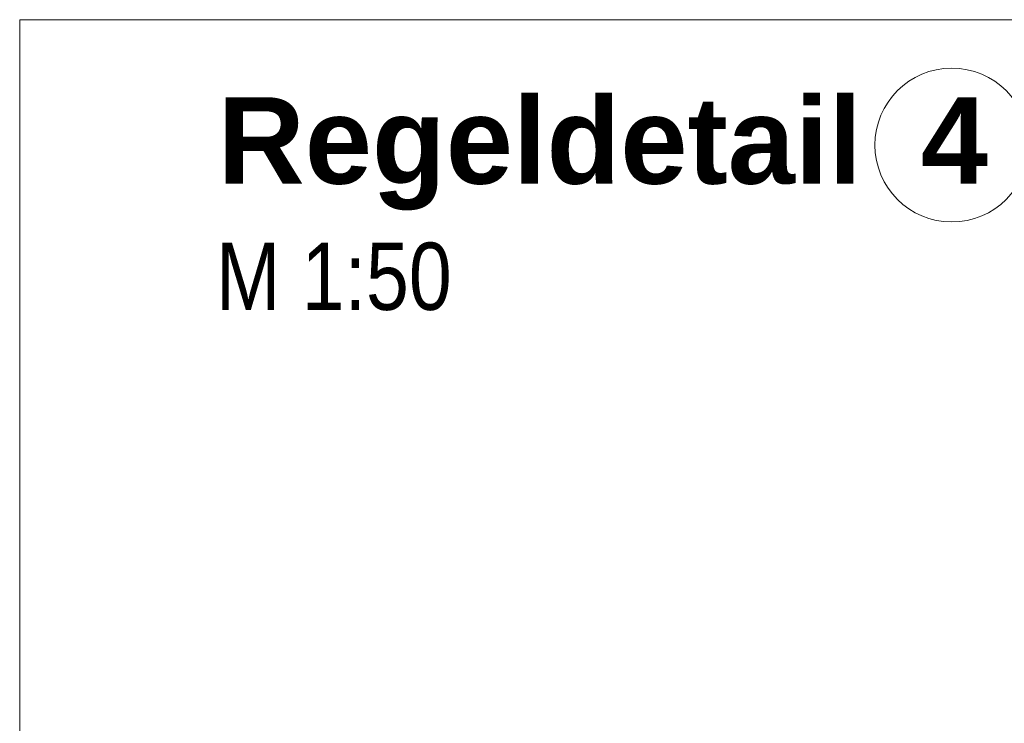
# Model space of a CAD drawing. Extents: x -620 to 3480, y 62 to 1102.
# Tile 172 of 256: x 196 to 216, y 741 to 756. Entities that reach past the tile are written whole.
import ezdxf
from ezdxf.lldxf.tags import DXFTag

# ---------------------------------------------------------------- set-up
doc = ezdxf.new("R2010")
doc.units = 0
doc.layers.get('0').update_dxf_attribs({"lineweight": 13})
doc.layers.add('E_Detail_Beschriftung', color=7, linetype='Continuous', lineweight=13, true_color=0x009900)
doc.layers.add('E_Leerrohr Beschriftung', color=1, linetype='Continuous', lineweight=9, true_color=0xff0000)
doc.layers.add('E_Detail_Linie_Text_Bem', color=7, linetype='Continuous', lineweight=13)
doc.styles.get("Standard").update_dxf_attribs({"font": 'ARIALN.TTF'})
tags = doc.linetypes.add('fein_strichliert-A06G9STX8I', pattern=[4, 1, -2, 1]).pattern_tags.tags
tags[8:9] = [DXFTag(74, 4), DXFTag(75, 0), DXFTag(340, '0'), DXFTag(46, 0.0), DXFTag(50, 0.0), DXFTag(44, 0.0), DXFTag(45, 0.0)]
tags[6:7] = [DXFTag(74, 4), DXFTag(75, 0), DXFTag(340, '0'), DXFTag(46, 0.0), DXFTag(50, 0.0), DXFTag(44, 0.0), DXFTag(45, 0.0)]
tags[4:5] = [DXFTag(74, 4), DXFTag(75, 0), DXFTag(340, '0'), DXFTag(46, 0.0), DXFTag(50, 0.0), DXFTag(44, 0.0), DXFTag(45, 0.0)]

# ---------------------------------------------------------------- blocks, each defined once
blk = doc.blocks.new('Referenz-A06G9SU08I')
at = {"layer": 'E_Detail_Linie_Text_Bem', "linetype": 'fein_strichliert-A06G9STX8I', "ltscale": 0.65}
for p, q in [((258.354, 755.867), (195.585, 755.867)), ((195.585, 755.867), (195.585, 694.551))]:
    blk.add_line(p, q, dxfattribs=at)
at = {"layer": 'E_Leerrohr Beschriftung', "linetype": 'Continuous', "ltscale": 0.13}
blk.add_circle((214.984, 753.26), 1.6, dxfattribs=at)
at = {"layer": 'E_Detail_Beschriftung', "color": 1, "linetype": 'Continuous', "lineweight": 35, "ltscale": 0.35, "true_color": 0xff0000, "char_height": 1.8, "attachment_point": 1}
for s, insert in [('{\\fArial|b1|i0;Regeldetail}', (199.703, 754.255)), ('{\\fArial|b1|i0;4}', (214.341, 754.255))]:
    blk.add_mtext(s, dxfattribs=dict(at, insert=insert))
at = {"layer": 'E_Detail_Beschriftung', "linetype": 'Continuous', "ltscale": 0.13, "insert": (199.673, 751.231), "char_height": 1.4, "attachment_point": 1}
blk.add_mtext('{\\fArial Narrow;M 1:50}', dxfattribs=at)

msp = doc.modelspace()

# ---------------------------------------------------------------- block references
at = {"color": 8, "lineweight": 25, "ltscale": 0.25, "true_color": 0x808080}
msp.add_blockref('Referenz-A06G9SU08I', (0, 0), dxfattribs=at)

doc.saveas('drawing.dxf')
